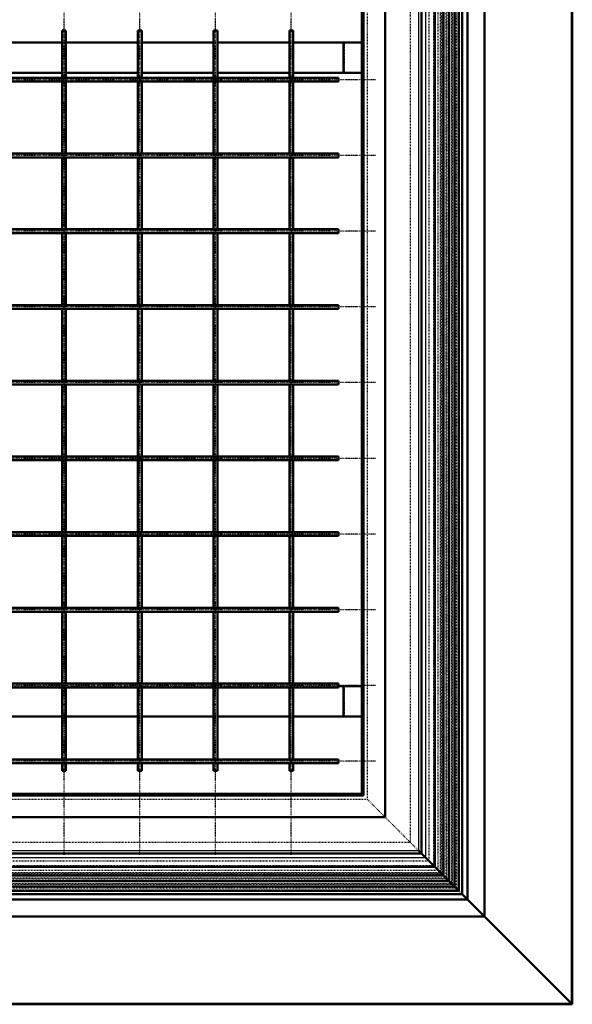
# Model space of a CAD drawing. Header units: millimetres. Extents: x -3 to 5752, y 0 to 4187.
# Tile 4 of 11: x 1888 to 2618, y 0 to 1300. Entities that reach past the tile are written whole.
import ezdxf

# ---------------------------------------------------------------- set-up
doc = ezdxf.new("R2010")
doc.units = ezdxf.units.MM
doc.linetypes.add('Center', pattern=[1.5, 0.45, -0.5, 0.05, -0.5])
doc.linetypes.add('Dashed', pattern=[2, 1, -1])
for name, color, linetype, lineweight in [('am_0', 7, 'Continuous', 50), ('am_12', 3, 'Continuous', 25), ('am_3', 6, 'Dashed', 25), ('am_6', 2, 'Continuous', 35), ('am_7', 7, 'Center', 25)]:
    doc.layers.add(name, color=color, linetype=linetype, lineweight=lineweight)

# ---------------------------------------------------------------- blocks, each defined once
blk = doc.blocks.new('7_L300125250459O_0_in_300125250O145OY1NNY310_1000')
at = {"layer": 'am_7'}
for p, q in [((1946.8, 197.3), (1946.8, 2644.8)), ((2046.8, 197.3), (2046.8, 2644.8)), ((2146.8, 197.3), (2146.8, 2644.8)), ((2246.8, 197.3), (2246.8, 2644.8)), ((2358.1, 1221), (1285.6, 1221)), ((2358.1, 1121), (1285.6, 1121)), ((2358.1, 1021), (1285.6, 1021)), ((2358.1, 921), (1285.6, 921)), ((2358.1, 821), (1285.6, 821)), ((2358.1, 721), (1285.6, 721)), ((2358.1, 621), (1285.6, 621)), ((2358.1, 521), (1285.6, 521)), ((2358.1, 421), (1285.6, 421)), ((2358.1, 321), (1285.6, 321))]:
    blk.add_line(p, q, dxfattribs=at)
at = {"layer": 'am_6'}
for tag, p, flags in [('CATALOG', (2363.1, 2642.3), 8), ('W', (2363.1, 2639.8), 8), ('NB', (2363.1, 2644.8), 8), ('NN', (2363.1, 2644.3), 8), ('NT', (2363.1, 2643.8), 8), ('NBSYN', (2363.1, 2643.3), 8), ('LINA', (2363.1, 2642.8), 8), ('IDNR', (2363.1, 2641.8), 8), ('PN', (2363.1, 2641.3), 8), ('LODLEVEL', (2363.1, 2640.8), 8), ('L', (2363.1, 2640.3), 8), ('DP', (2363.1, 2639.3), 8), ('OP', (2363.1, 2638.8), 8), ('COMPANY', (2363.1, 2638.3), 8), ('ExcludeFromBOM', (2363.1, 2637.8), 8), ('PSOL_0', (2363.1, 2637.3), 9), ('PSOL_1', (2363.1, 2636.8), 9), ('PSOL_2', (2363.1, 2636.3), 9), ('PSOL_3', (2363.1, 2635.8), 9)]:
    blk.add_attdef(tag, p, '', height=0.5, dxfattribs=dict(at, flags=flags))
blk = doc.blocks.new('8_L300125250459O_0_in_300125250O145OY1NNY310_1000')
at = {"layer": 'am_0'}
for p, q in [((1944.3, 1286), (1944.3, 1223.5)), ((1944.3, 1286), (1949.3, 1286)), ((1949.3, 1223.5), (1949.3, 1286)), ((2044.3, 1286), (2044.3, 1223.5)), ((2044.3, 1286), (2049.3, 1286)), ((2049.3, 1223.5), (2049.3, 1286)), ((2144.3, 1286), (2144.3, 1223.5)), ((2144.3, 1286), (2149.3, 1286)), ((2149.3, 1223.5), (2149.3, 1286)), ((2244.3, 1286), (2244.3, 1223.5)), ((2244.3, 1286), (2249.3, 1286)), ((2249.3, 1223.5), (2249.3, 1286)), ((2309.3, 1223.5), (1334.3, 1223.5)), ((2309.3, 1218.5), (2309.3, 1223.5)), ((1334.3, 1218.5), (2309.3, 1218.5)), ((1944.3, 1218.5), (1944.3, 1123.5)), ((1949.3, 1123.5), (1949.3, 1218.5)), ((2044.3, 1218.5), (2044.3, 1123.5)), ((2049.3, 1123.5), (2049.3, 1218.5)), ((2144.3, 1218.5), (2144.3, 1123.5)), ((2149.3, 1123.5), (2149.3, 1218.5)), ((2244.3, 1218.5), (2244.3, 1123.5)), ((2249.3, 1123.5), (2249.3, 1218.5)), ((2309.3, 1123.5), (1334.3, 1123.5)), ((1334.3, 1118.5), (2309.3, 1118.5)), ((1944.3, 1118.5), (1944.3, 1023.5)), ((1949.3, 1023.5), (1949.3, 1118.5)), ((2044.3, 1118.5), (2044.3, 1023.5)), ((2049.3, 1023.5), (2049.3, 1118.5)), ((2144.3, 1118.5), (2144.3, 1023.5)), ((2149.3, 1023.5), (2149.3, 1118.5)), ((2244.3, 1118.5), (2244.3, 1023.5)), ((2249.3, 1023.5), (2249.3, 1118.5)), ((2309.3, 1118.5), (2309.3, 1123.5)), ((2309.3, 1023.5), (1334.3, 1023.5)), ((1334.3, 1018.5), (2309.3, 1018.5)), ((1944.3, 1018.5), (1944.3, 923.5)), ((1949.3, 923.5), (1949.3, 1018.5)), ((2044.3, 1018.5), (2044.3, 923.5)), ((2049.3, 923.5), (2049.3, 1018.5)), ((2144.3, 1018.5), (2144.3, 923.5)), ((2149.3, 923.5), (2149.3, 1018.5)), ((2244.3, 1018.5), (2244.3, 923.5)), ((2249.3, 923.5), (2249.3, 1018.5)), ((2309.3, 1018.5), (2309.3, 1023.5)), ((2309.3, 923.5), (1334.3, 923.5)), ((2309.3, 918.5), (2309.3, 923.5)), ((1334.3, 918.5), (2309.3, 918.5)), ((1944.3, 918.5), (1944.3, 823.5)), ((1949.3, 823.5), (1949.3, 918.5)), ((2044.3, 918.5), (2044.3, 823.5)), ((2049.3, 823.5), (2049.3, 918.5)), ((2144.3, 918.5), (2144.3, 823.5)), ((2149.3, 823.5), (2149.3, 918.5)), ((2244.3, 918.5), (2244.3, 823.5)), ((2249.3, 823.5), (2249.3, 918.5)), ((2309.3, 823.5), (1334.3, 823.5)), ((2309.3, 818.5), (2309.3, 823.5)), ((1334.3, 818.5), (2309.3, 818.5)), ((1944.3, 818.5), (1944.3, 723.5)), ((1949.3, 723.5), (1949.3, 818.5)), ((2044.3, 818.5), (2044.3, 723.5)), ((2049.3, 723.5), (2049.3, 818.5)), ((2144.3, 818.5), (2144.3, 723.5)), ((2149.3, 723.5), (2149.3, 818.5)), ((2244.3, 818.5), (2244.3, 723.5)), ((2249.3, 723.5), (2249.3, 818.5)), ((2309.3, 723.5), (1334.3, 723.5)), ((1334.3, 718.5), (2309.3, 718.5)), ((1944.3, 718.5), (1944.3, 623.5)), ((1949.3, 623.5), (1949.3, 718.5)), ((2044.3, 718.5), (2044.3, 623.5)), ((2049.3, 623.5), (2049.3, 718.5)), ((2144.3, 718.5), (2144.3, 623.5)), ((2149.3, 623.5), (2149.3, 718.5)), ((2244.3, 718.5), (2244.3, 623.5)), ((2249.3, 623.5), (2249.3, 718.5)), ((2309.3, 718.5), (2309.3, 723.5)), ((2309.3, 623.5), (1334.3, 623.5)), ((1334.3, 618.5), (2309.3, 618.5)), ((1944.3, 618.5), (1944.3, 523.5)), ((1949.3, 523.5), (1949.3, 618.5)), ((2044.3, 618.5), (2044.3, 523.5)), ((2049.3, 523.5), (2049.3, 618.5)), ((2144.3, 618.5), (2144.3, 523.5)), ((2149.3, 523.5), (2149.3, 618.5)), ((2244.3, 618.5), (2244.3, 523.5)), ((2249.3, 523.5), (2249.3, 618.5)), ((2309.3, 618.5), (2309.3, 623.5)), ((2309.3, 523.5), (1334.3, 523.5)), ((2309.3, 518.5), (2309.3, 523.5)), ((1334.3, 518.5), (2309.3, 518.5)), ((1944.3, 518.5), (1944.3, 423.5)), ((1949.3, 423.5), (1949.3, 518.5)), ((2044.3, 518.5), (2044.3, 423.5)), ((2049.3, 423.5), (2049.3, 518.5)), ((2144.3, 518.5), (2144.3, 423.5)), ((2149.3, 423.5), (2149.3, 518.5)), ((2244.3, 518.5), (2244.3, 423.5)), ((2249.3, 423.5), (2249.3, 518.5)), ((2309.3, 423.5), (1334.3, 423.5)), ((1334.3, 418.5), (2309.3, 418.5)), ((1944.3, 418.5), (1944.3, 323.5)), ((1949.3, 323.5), (1949.3, 418.5)), ((2044.3, 418.5), (2044.3, 323.5)), ((2049.3, 323.5), (2049.3, 418.5)), ((2144.3, 418.5), (2144.3, 323.5)), ((2149.3, 323.5), (2149.3, 418.5)), ((2244.3, 418.5), (2244.3, 323.5)), ((2249.3, 323.5), (2249.3, 418.5)), ((2309.3, 418.5), (2309.3, 423.5)), ((2309.3, 323.5), (1334.3, 323.5)), ((1334.3, 318.5), (2309.3, 318.5)), ((1944.3, 318.5), (1944.3, 308.5)), ((1949.3, 308.5), (1949.3, 318.5)), ((2044.3, 318.5), (2044.3, 308.5)), ((2049.3, 308.5), (2049.3, 318.5)), ((2144.3, 318.5), (2144.3, 308.5)), ((2149.3, 308.5), (2149.3, 318.5)), ((2244.3, 318.5), (2244.3, 308.5)), ((2249.3, 308.5), (2249.3, 318.5)), ((2309.3, 318.5), (2309.3, 323.5)), ((1944.3, 308.5), (1949.3, 308.5)), ((2044.3, 308.5), (2049.3, 308.5)), ((2144.3, 308.5), (2149.3, 308.5)), ((2244.3, 308.5), (2249.3, 308.5))]:
    blk.add_line(p, q, dxfattribs=at)
at = {"layer": 'am_3'}
for p, q in [((1944.3, 1223.5), (1944.3, 1218.5)), ((1949.3, 1218.5), (1949.3, 1223.5)), ((2044.3, 1223.5), (2044.3, 1218.5)), ((2049.3, 1218.5), (2049.3, 1223.5)), ((2144.3, 1223.5), (2144.3, 1218.5)), ((2149.3, 1218.5), (2149.3, 1223.5)), ((2244.3, 1223.5), (2244.3, 1218.5)), ((2249.3, 1218.5), (2249.3, 1223.5)), ((1944.3, 1123.5), (1944.3, 1118.5)), ((1949.3, 1118.5), (1949.3, 1123.5)), ((2044.3, 1123.5), (2044.3, 1118.5)), ((2049.3, 1118.5), (2049.3, 1123.5)), ((2144.3, 1123.5), (2144.3, 1118.5)), ((2149.3, 1118.5), (2149.3, 1123.5)), ((2244.3, 1123.5), (2244.3, 1118.5)), ((2249.3, 1118.5), (2249.3, 1123.5)), ((1944.3, 1023.5), (1944.3, 1018.5)), ((1949.3, 1018.5), (1949.3, 1023.5)), ((2044.3, 1023.5), (2044.3, 1018.5)), ((2049.3, 1018.5), (2049.3, 1023.5)), ((2144.3, 1023.5), (2144.3, 1018.5)), ((2149.3, 1018.5), (2149.3, 1023.5)), ((2244.3, 1023.5), (2244.3, 1018.5)), ((2249.3, 1018.5), (2249.3, 1023.5)), ((1944.3, 923.5), (1944.3, 918.5)), ((1949.3, 918.5), (1949.3, 923.5)), ((2044.3, 923.5), (2044.3, 918.5)), ((2049.3, 918.5), (2049.3, 923.5)), ((2144.3, 923.5), (2144.3, 918.5)), ((2149.3, 918.5), (2149.3, 923.5)), ((2244.3, 923.5), (2244.3, 918.5)), ((2249.3, 918.5), (2249.3, 923.5)), ((1944.3, 823.5), (1944.3, 818.5)), ((1949.3, 818.5), (1949.3, 823.5)), ((2044.3, 823.5), (2044.3, 818.5)), ((2049.3, 818.5), (2049.3, 823.5)), ((2144.3, 823.5), (2144.3, 818.5)), ((2149.3, 818.5), (2149.3, 823.5)), ((2244.3, 823.5), (2244.3, 818.5)), ((2249.3, 818.5), (2249.3, 823.5)), ((1944.3, 723.5), (1944.3, 718.5)), ((1949.3, 718.5), (1949.3, 723.5)), ((2044.3, 723.5), (2044.3, 718.5)), ((2049.3, 718.5), (2049.3, 723.5)), ((2144.3, 723.5), (2144.3, 718.5)), ((2149.3, 718.5), (2149.3, 723.5)), ((2244.3, 723.5), (2244.3, 718.5)), ((2249.3, 718.5), (2249.3, 723.5)), ((1944.3, 623.5), (1944.3, 618.5)), ((1949.3, 618.5), (1949.3, 623.5)), ((2044.3, 623.5), (2044.3, 618.5)), ((2049.3, 618.5), (2049.3, 623.5)), ((2144.3, 623.5), (2144.3, 618.5)), ((2149.3, 618.5), (2149.3, 623.5)), ((2244.3, 623.5), (2244.3, 618.5)), ((2249.3, 618.5), (2249.3, 623.5)), ((1944.3, 523.5), (1944.3, 518.5)), ((1949.3, 518.5), (1949.3, 523.5)), ((2044.3, 523.5), (2044.3, 518.5)), ((2049.3, 518.5), (2049.3, 523.5)), ((2144.3, 523.5), (2144.3, 518.5)), ((2149.3, 518.5), (2149.3, 523.5)), ((2244.3, 523.5), (2244.3, 518.5)), ((2249.3, 518.5), (2249.3, 523.5)), ((1944.3, 423.5), (1944.3, 418.5)), ((1949.3, 418.5), (1949.3, 423.5)), ((2044.3, 423.5), (2044.3, 418.5)), ((2049.3, 418.5), (2049.3, 423.5)), ((2144.3, 423.5), (2144.3, 418.5)), ((2149.3, 418.5), (2149.3, 423.5)), ((2244.3, 423.5), (2244.3, 418.5)), ((2249.3, 418.5), (2249.3, 423.5)), ((1944.3, 323.5), (1944.3, 318.5)), ((1949.3, 318.5), (1949.3, 323.5)), ((2044.3, 323.5), (2044.3, 318.5)), ((2049.3, 318.5), (2049.3, 323.5)), ((2144.3, 323.5), (2144.3, 318.5)), ((2149.3, 318.5), (2149.3, 323.5)), ((2244.3, 323.5), (2244.3, 318.5)), ((2249.3, 318.5), (2249.3, 323.5))]:
    blk.add_line(p, q, dxfattribs=at)
for points in [[(1946.5, 1221), (1946.5, 1221.1), (1946.6, 1221.2), (1946.7, 1221.3), (1946.8, 1221.3), (1946.9, 1221.3), (1947, 1221.3), (1947.1, 1221.2), (1947.1, 1221.1), (1947.2, 1221), (1947.1, 1220.9), (1947.1, 1220.8), (1947, 1220.8), (1946.9, 1220.7), (1946.8, 1220.7), (1946.7, 1220.7), (1946.6, 1220.8), (1946.6, 1220.8), (1946.5, 1220.9), (1946.5, 1221)], [(2046.5, 1221), (2046.5, 1221.1), (2046.6, 1221.2), (2046.7, 1221.3), (2046.8, 1221.3), (2046.9, 1221.3), (2047, 1221.3), (2047.1, 1221.2), (2047.1, 1221.1), (2047.2, 1221), (2047.1, 1220.9), (2047.1, 1220.8), (2047, 1220.8), (2046.9, 1220.7), (2046.8, 1220.7), (2046.7, 1220.7), (2046.6, 1220.8), (2046.6, 1220.8), (2046.5, 1220.9), (2046.5, 1221)], [(2146.5, 1221), (2146.5, 1221.1), (2146.6, 1221.2), (2146.7, 1221.3), (2146.8, 1221.3), (2146.9, 1221.3), (2147, 1221.3), (2147.1, 1221.2), (2147.1, 1221.1), (2147.2, 1221), (2147.1, 1220.9), (2147.1, 1220.8), (2147, 1220.8), (2146.9, 1220.7), (2146.8, 1220.7), (2146.7, 1220.7), (2146.6, 1220.8), (2146.6, 1220.8), (2146.5, 1220.9), (2146.5, 1221)], [(2246.5, 1221), (2246.5, 1221.1), (2246.6, 1221.2), (2246.7, 1221.3), (2246.8, 1221.3), (2246.9, 1221.3), (2247, 1221.3), (2247.1, 1221.2), (2247.1, 1221.1), (2247.2, 1221), (2247.1, 1220.9), (2247.1, 1220.8), (2247, 1220.8), (2246.9, 1220.7), (2246.8, 1220.7), (2246.7, 1220.7), (2246.6, 1220.8), (2246.6, 1220.8), (2246.5, 1220.9), (2246.5, 1221)], [(1946.5, 1121), (1946.5, 1121.1), (1946.6, 1121.2), (1946.7, 1121.3), (1946.8, 1121.3), (1946.9, 1121.3), (1947, 1121.3), (1947.1, 1121.2), (1947.1, 1121.1), (1947.2, 1121), (1947.1, 1120.9), (1947.1, 1120.8), (1947, 1120.8), (1946.9, 1120.7), (1946.8, 1120.7), (1946.7, 1120.7), (1946.6, 1120.8), (1946.6, 1120.8), (1946.5, 1120.9), (1946.5, 1121)], [(2046.5, 1121), (2046.5, 1121.1), (2046.6, 1121.2), (2046.7, 1121.3), (2046.8, 1121.3), (2046.9, 1121.3), (2047, 1121.3), (2047.1, 1121.2), (2047.1, 1121.1), (2047.2, 1121), (2047.1, 1120.9), (2047.1, 1120.8), (2047, 1120.8), (2046.9, 1120.7), (2046.8, 1120.7), (2046.7, 1120.7), (2046.6, 1120.8), (2046.6, 1120.8), (2046.5, 1120.9), (2046.5, 1121)], [(2146.5, 1121), (2146.5, 1121.1), (2146.6, 1121.2), (2146.7, 1121.3), (2146.8, 1121.3), (2146.9, 1121.3), (2147, 1121.3), (2147.1, 1121.2), (2147.1, 1121.1), (2147.2, 1121), (2147.1, 1120.9), (2147.1, 1120.8), (2147, 1120.8), (2146.9, 1120.7), (2146.8, 1120.7), (2146.7, 1120.7), (2146.6, 1120.8), (2146.6, 1120.8), (2146.5, 1120.9), (2146.5, 1121)], [(2246.5, 1121), (2246.5, 1121.1), (2246.6, 1121.2), (2246.7, 1121.3), (2246.8, 1121.3), (2246.9, 1121.3), (2247, 1121.3), (2247.1, 1121.2), (2247.1, 1121.1), (2247.2, 1121), (2247.1, 1120.9), (2247.1, 1120.8), (2247, 1120.8), (2246.9, 1120.7), (2246.8, 1120.7), (2246.7, 1120.7), (2246.6, 1120.8), (2246.6, 1120.8), (2246.5, 1120.9), (2246.5, 1121)], [(1946.5, 1021), (1946.5, 1021.1), (1946.6, 1021.2), (1946.7, 1021.3), (1946.8, 1021.3), (1946.9, 1021.3), (1947, 1021.3), (1947.1, 1021.2), (1947.1, 1021.1), (1947.2, 1021), (1947.1, 1020.9), (1947.1, 1020.8), (1947, 1020.8), (1946.9, 1020.7), (1946.8, 1020.7), (1946.7, 1020.7), (1946.6, 1020.8), (1946.6, 1020.8), (1946.5, 1020.9), (1946.5, 1021)], [(2046.5, 1021), (2046.5, 1021.1), (2046.6, 1021.2), (2046.7, 1021.3), (2046.8, 1021.3), (2046.9, 1021.3), (2047, 1021.3), (2047.1, 1021.2), (2047.1, 1021.1), (2047.2, 1021), (2047.1, 1020.9), (2047.1, 1020.8), (2047, 1020.8), (2046.9, 1020.7), (2046.8, 1020.7), (2046.7, 1020.7), (2046.6, 1020.8), (2046.6, 1020.8), (2046.5, 1020.9), (2046.5, 1021)], [(2146.5, 1021), (2146.5, 1021.1), (2146.6, 1021.2), (2146.7, 1021.3), (2146.8, 1021.3), (2146.9, 1021.3), (2147, 1021.3), (2147.1, 1021.2), (2147.1, 1021.1), (2147.2, 1021), (2147.1, 1020.9), (2147.1, 1020.8), (2147, 1020.8), (2146.9, 1020.7), (2146.8, 1020.7), (2146.7, 1020.7), (2146.6, 1020.8), (2146.6, 1020.8), (2146.5, 1020.9), (2146.5, 1021)], [(2246.5, 1021), (2246.5, 1021.1), (2246.6, 1021.2), (2246.7, 1021.3), (2246.8, 1021.3), (2246.9, 1021.3), (2247, 1021.3), (2247.1, 1021.2), (2247.1, 1021.1), (2247.2, 1021), (2247.1, 1020.9), (2247.1, 1020.8), (2247, 1020.8), (2246.9, 1020.7), (2246.8, 1020.7), (2246.7, 1020.7), (2246.6, 1020.8), (2246.6, 1020.8), (2246.5, 1020.9), (2246.5, 1021)], [(1946.5, 921), (1946.5, 921.1), (1946.6, 921.2), (1946.7, 921.3), (1946.8, 921.3), (1946.9, 921.3), (1947, 921.3), (1947.1, 921.2), (1947.1, 921.1), (1947.2, 921), (1947.1, 920.9), (1947.1, 920.8), (1947, 920.8), (1946.9, 920.7), (1946.8, 920.7), (1946.7, 920.7), (1946.6, 920.8), (1946.6, 920.8), (1946.5, 920.9), (1946.5, 921)], [(2046.5, 921), (2046.5, 921.1), (2046.6, 921.2), (2046.7, 921.3), (2046.8, 921.3), (2046.9, 921.3), (2047, 921.3), (2047.1, 921.2), (2047.1, 921.1), (2047.2, 921), (2047.1, 920.9), (2047.1, 920.8), (2047, 920.8), (2046.9, 920.7), (2046.8, 920.7), (2046.7, 920.7), (2046.6, 920.8), (2046.6, 920.8), (2046.5, 920.9), (2046.5, 921)], [(2146.5, 921), (2146.5, 921.1), (2146.6, 921.2), (2146.7, 921.3), (2146.8, 921.3), (2146.9, 921.3), (2147, 921.3), (2147.1, 921.2), (2147.1, 921.1), (2147.2, 921), (2147.1, 920.9), (2147.1, 920.8), (2147, 920.8), (2146.9, 920.7), (2146.8, 920.7), (2146.7, 920.7), (2146.6, 920.8), (2146.6, 920.8), (2146.5, 920.9), (2146.5, 921)], [(2246.5, 921), (2246.5, 921.1), (2246.6, 921.2), (2246.7, 921.3), (2246.8, 921.3), (2246.9, 921.3), (2247, 921.3), (2247.1, 921.2), (2247.1, 921.1), (2247.2, 921), (2247.1, 920.9), (2247.1, 920.8), (2247, 920.8), (2246.9, 920.7), (2246.8, 920.7), (2246.7, 920.7), (2246.6, 920.8), (2246.6, 920.8), (2246.5, 920.9), (2246.5, 921)], [(1946.5, 821), (1946.5, 821.1), (1946.6, 821.2), (1946.7, 821.3), (1946.8, 821.3), (1946.9, 821.3), (1947, 821.3), (1947.1, 821.2), (1947.1, 821.1), (1947.2, 821), (1947.1, 820.9), (1947.1, 820.8), (1947, 820.8), (1946.9, 820.7), (1946.8, 820.7), (1946.7, 820.7), (1946.6, 820.8), (1946.6, 820.8), (1946.5, 820.9), (1946.5, 821)], [(2046.5, 821), (2046.5, 821.1), (2046.6, 821.2), (2046.7, 821.3), (2046.8, 821.3), (2046.9, 821.3), (2047, 821.3), (2047.1, 821.2), (2047.1, 821.1), (2047.2, 821), (2047.1, 820.9), (2047.1, 820.8), (2047, 820.8), (2046.9, 820.7), (2046.8, 820.7), (2046.7, 820.7), (2046.6, 820.8), (2046.6, 820.8), (2046.5, 820.9), (2046.5, 821)], [(2146.5, 821), (2146.5, 821.1), (2146.6, 821.2), (2146.7, 821.3), (2146.8, 821.3), (2146.9, 821.3), (2147, 821.3), (2147.1, 821.2), (2147.1, 821.1), (2147.2, 821), (2147.1, 820.9), (2147.1, 820.8), (2147, 820.8), (2146.9, 820.7), (2146.8, 820.7), (2146.7, 820.7), (2146.6, 820.8), (2146.6, 820.8), (2146.5, 820.9), (2146.5, 821)], [(2246.5, 821), (2246.5, 821.1), (2246.6, 821.2), (2246.7, 821.3), (2246.8, 821.3), (2246.9, 821.3), (2247, 821.3), (2247.1, 821.2), (2247.1, 821.1), (2247.2, 821), (2247.1, 820.9), (2247.1, 820.8), (2247, 820.8), (2246.9, 820.7), (2246.8, 820.7), (2246.7, 820.7), (2246.6, 820.8), (2246.6, 820.8), (2246.5, 820.9), (2246.5, 821)], [(1946.5, 721), (1946.5, 721.1), (1946.6, 721.2), (1946.7, 721.3), (1946.8, 721.3), (1946.9, 721.3), (1947, 721.3), (1947.1, 721.2), (1947.1, 721.1), (1947.2, 721), (1947.1, 720.9), (1947.1, 720.8), (1947, 720.8), (1946.9, 720.7), (1946.8, 720.7), (1946.7, 720.7), (1946.6, 720.8), (1946.6, 720.8), (1946.5, 720.9), (1946.5, 721)], [(2046.5, 721), (2046.5, 721.1), (2046.6, 721.2), (2046.7, 721.3), (2046.8, 721.3), (2046.9, 721.3), (2047, 721.3), (2047.1, 721.2), (2047.1, 721.1), (2047.2, 721), (2047.1, 720.9), (2047.1, 720.8), (2047, 720.8), (2046.9, 720.7), (2046.8, 720.7), (2046.7, 720.7), (2046.6, 720.8), (2046.6, 720.8), (2046.5, 720.9), (2046.5, 721)], [(2146.5, 721), (2146.5, 721.1), (2146.6, 721.2), (2146.7, 721.3), (2146.8, 721.3), (2146.9, 721.3), (2147, 721.3), (2147.1, 721.2), (2147.1, 721.1), (2147.2, 721), (2147.1, 720.9), (2147.1, 720.8), (2147, 720.8), (2146.9, 720.7), (2146.8, 720.7), (2146.7, 720.7), (2146.6, 720.8), (2146.6, 720.8), (2146.5, 720.9), (2146.5, 721)], [(2246.5, 721), (2246.5, 721.1), (2246.6, 721.2), (2246.7, 721.3), (2246.8, 721.3), (2246.9, 721.3), (2247, 721.3), (2247.1, 721.2), (2247.1, 721.1), (2247.2, 721), (2247.1, 720.9), (2247.1, 720.8), (2247, 720.8), (2246.9, 720.7), (2246.8, 720.7), (2246.7, 720.7), (2246.6, 720.8), (2246.6, 720.8), (2246.5, 720.9), (2246.5, 721)], [(1946.5, 621), (1946.5, 621.1), (1946.6, 621.2), (1946.7, 621.3), (1946.8, 621.3), (1946.9, 621.3), (1947, 621.3), (1947.1, 621.2), (1947.1, 621.1), (1947.2, 621), (1947.1, 620.9), (1947.1, 620.8), (1947, 620.8), (1946.9, 620.7), (1946.8, 620.7), (1946.7, 620.7), (1946.6, 620.8), (1946.6, 620.8), (1946.5, 620.9), (1946.5, 621)], [(2046.5, 621), (2046.5, 621.1), (2046.6, 621.2), (2046.7, 621.3), (2046.8, 621.3), (2046.9, 621.3), (2047, 621.3), (2047.1, 621.2), (2047.1, 621.1), (2047.2, 621), (2047.1, 620.9), (2047.1, 620.8), (2047, 620.8), (2046.9, 620.7), (2046.8, 620.7), (2046.7, 620.7), (2046.6, 620.8), (2046.6, 620.8), (2046.5, 620.9), (2046.5, 621)], [(2146.5, 621), (2146.5, 621.1), (2146.6, 621.2), (2146.7, 621.3), (2146.8, 621.3), (2146.9, 621.3), (2147, 621.3), (2147.1, 621.2), (2147.1, 621.1), (2147.2, 621), (2147.1, 620.9), (2147.1, 620.8), (2147, 620.8), (2146.9, 620.7), (2146.8, 620.7), (2146.7, 620.7), (2146.6, 620.8), (2146.6, 620.8), (2146.5, 620.9), (2146.5, 621)], [(2246.5, 621), (2246.5, 621.1), (2246.6, 621.2), (2246.7, 621.3), (2246.8, 621.3), (2246.9, 621.3), (2247, 621.3), (2247.1, 621.2), (2247.1, 621.1), (2247.2, 621), (2247.1, 620.9), (2247.1, 620.8), (2247, 620.8), (2246.9, 620.7), (2246.8, 620.7), (2246.7, 620.7), (2246.6, 620.8), (2246.6, 620.8), (2246.5, 620.9), (2246.5, 621)], [(1946.5, 521), (1946.5, 521.1), (1946.6, 521.2), (1946.7, 521.3), (1946.8, 521.3), (1946.9, 521.3), (1947, 521.3), (1947.1, 521.2), (1947.1, 521.1), (1947.2, 521), (1947.1, 520.9), (1947.1, 520.8), (1947, 520.8), (1946.9, 520.7), (1946.8, 520.7), (1946.7, 520.7), (1946.6, 520.8), (1946.6, 520.8), (1946.5, 520.9), (1946.5, 521)], [(2046.5, 521), (2046.5, 521.1), (2046.6, 521.2), (2046.7, 521.3), (2046.8, 521.3), (2046.9, 521.3), (2047, 521.3), (2047.1, 521.2), (2047.1, 521.1), (2047.2, 521), (2047.1, 520.9), (2047.1, 520.8), (2047, 520.8), (2046.9, 520.7), (2046.8, 520.7), (2046.7, 520.7), (2046.6, 520.8), (2046.6, 520.8), (2046.5, 520.9), (2046.5, 521)], [(2146.5, 521), (2146.5, 521.1), (2146.6, 521.2), (2146.7, 521.3), (2146.8, 521.3), (2146.9, 521.3), (2147, 521.3), (2147.1, 521.2), (2147.1, 521.1), (2147.2, 521), (2147.1, 520.9), (2147.1, 520.8), (2147, 520.8), (2146.9, 520.7), (2146.8, 520.7), (2146.7, 520.7), (2146.6, 520.8), (2146.6, 520.8), (2146.5, 520.9), (2146.5, 521)], [(2246.5, 521), (2246.5, 521.1), (2246.6, 521.2), (2246.7, 521.3), (2246.8, 521.3), (2246.9, 521.3), (2247, 521.3), (2247.1, 521.2), (2247.1, 521.1), (2247.2, 521), (2247.1, 520.9), (2247.1, 520.8), (2247, 520.8), (2246.9, 520.7), (2246.8, 520.7), (2246.7, 520.7), (2246.6, 520.8), (2246.6, 520.8), (2246.5, 520.9), (2246.5, 521)], [(1946.5, 421), (1946.5, 421.1), (1946.6, 421.2), (1946.7, 421.3), (1946.8, 421.3), (1946.9, 421.3), (1947, 421.3), (1947.1, 421.2), (1947.1, 421.1), (1947.2, 421), (1947.1, 420.9), (1947.1, 420.8), (1947, 420.8), (1946.9, 420.7), (1946.8, 420.7), (1946.7, 420.7), (1946.6, 420.8), (1946.6, 420.8), (1946.5, 420.9), (1946.5, 421)], [(2046.5, 421), (2046.5, 421.1), (2046.6, 421.2), (2046.7, 421.3), (2046.8, 421.3), (2046.9, 421.3), (2047, 421.3), (2047.1, 421.2), (2047.1, 421.1), (2047.2, 421), (2047.1, 420.9), (2047.1, 420.8), (2047, 420.8), (2046.9, 420.7), (2046.8, 420.7), (2046.7, 420.7), (2046.6, 420.8), (2046.6, 420.8), (2046.5, 420.9), (2046.5, 421)], [(2146.5, 421), (2146.5, 421.1), (2146.6, 421.2), (2146.7, 421.3), (2146.8, 421.3), (2146.9, 421.3), (2147, 421.3), (2147.1, 421.2), (2147.1, 421.1), (2147.2, 421), (2147.1, 420.9), (2147.1, 420.8), (2147, 420.8), (2146.9, 420.7), (2146.8, 420.7), (2146.7, 420.7), (2146.6, 420.8), (2146.6, 420.8), (2146.5, 420.9), (2146.5, 421)], [(2246.5, 421), (2246.5, 421.1), (2246.6, 421.2), (2246.7, 421.3), (2246.8, 421.3), (2246.9, 421.3), (2247, 421.3), (2247.1, 421.2), (2247.1, 421.1), (2247.2, 421), (2247.1, 420.9), (2247.1, 420.8), (2247, 420.8), (2246.9, 420.7), (2246.8, 420.7), (2246.7, 420.7), (2246.6, 420.8), (2246.6, 420.8), (2246.5, 420.9), (2246.5, 421)], [(1946.5, 321), (1946.5, 321.1), (1946.6, 321.2), (1946.7, 321.3), (1946.8, 321.3), (1946.9, 321.3), (1947, 321.3), (1947.1, 321.2), (1947.1, 321.1), (1947.2, 321), (1947.1, 320.9), (1947.1, 320.8), (1947, 320.8), (1946.9, 320.7), (1946.8, 320.7), (1946.7, 320.7), (1946.6, 320.8), (1946.6, 320.8), (1946.5, 320.9), (1946.5, 321)], [(2046.5, 321), (2046.5, 321.1), (2046.6, 321.2), (2046.7, 321.3), (2046.8, 321.3), (2046.9, 321.3), (2047, 321.3), (2047.1, 321.2), (2047.1, 321.1), (2047.2, 321), (2047.1, 320.9), (2047.1, 320.8), (2047, 320.8), (2046.9, 320.7), (2046.8, 320.7), (2046.7, 320.7), (2046.6, 320.8), (2046.6, 320.8), (2046.5, 320.9), (2046.5, 321)], [(2146.5, 321), (2146.5, 321.1), (2146.6, 321.2), (2146.7, 321.3), (2146.8, 321.3), (2146.9, 321.3), (2147, 321.3), (2147.1, 321.2), (2147.1, 321.1), (2147.2, 321), (2147.1, 320.9), (2147.1, 320.8), (2147, 320.8), (2146.9, 320.7), (2146.8, 320.7), (2146.7, 320.7), (2146.6, 320.8), (2146.6, 320.8), (2146.5, 320.9), (2146.5, 321)], [(2246.5, 321), (2246.5, 321.1), (2246.6, 321.2), (2246.7, 321.3), (2246.8, 321.3), (2246.9, 321.3), (2247, 321.3), (2247.1, 321.2), (2247.1, 321.1), (2247.2, 321), (2247.1, 320.9), (2247.1, 320.8), (2247, 320.8), (2246.9, 320.7), (2246.8, 320.7), (2246.7, 320.7), (2246.6, 320.8), (2246.6, 320.8), (2246.5, 320.9), (2246.5, 321)]]:
    blk.add_lwpolyline(points, dxfattribs=at)
at = {"layer": 'am_6'}
for tag, p, flags in [('NB', (2314.3, 1286), 8), ('NN', (2314.3, 1285.5), 8), ('NT', (2314.3, 1285), 8), ('NBSYN', (2314.3, 1284.5), 8), ('LINA', (2314.3, 1284), 8), ('CATALOG', (2314.3, 1283.5), 8), ('IDNR', (2314.3, 1283), 8), ('PN', (2314.3, 1282.5), 8), ('LODLEVEL', (2314.3, 1282), 8), ('L', (2314.3, 1281.5), 8), ('W', (2314.3, 1281), 8), ('DP', (2314.3, 1280.5), 8), ('OP', (2314.3, 1280), 8), ('COMPANY', (2314.3, 1279.5), 8), ('ExcludeFromBOM', (2314.3, 1279), 8), ('PSOL_0', (2314.3, 1278.5), 9), ('PSOL_1', (2314.3, 1278), 9), ('PSOL_2', (2314.3, 1277.5), 9)]:
    blk.add_attdef(tag, p, '', height=0.5, dxfattribs=dict(at, flags=flags))
blk = doc.blocks.new('10_L30012525082O_0_in_300125250O145OY1NNY310_1000')
at = {"layer": 'am_0'}
for p, q in [((1303.8, 1270), (1344.3, 1270)), ((1327.7, 1270), (1327.7, 1230)), ((1349.3, 1270), (1444.3, 1270)), ((1449.3, 1270), (1544.3, 1270)), ((1549.3, 1270), (1644.3, 1270)), ((1649.3, 1270), (1744.3, 1270)), ((1749.3, 1270), (1844.3, 1270)), ((1849.3, 1270), (1944.3, 1270)), ((1949.3, 1270), (2044.3, 1270)), ((2049.3, 1270), (2144.3, 1270)), ((2149.3, 1270), (2244.3, 1270)), ((2249.3, 1270), (2339.8, 1270)), ((2315.9, 1270), (2315.9, 1230)), ((1303.8, 1230), (1344.3, 1230)), ((1349.3, 1230), (1444.3, 1230)), ((1449.3, 1230), (1544.3, 1230)), ((1549.3, 1230), (1644.3, 1230)), ((1649.3, 1230), (1744.3, 1230)), ((1749.3, 1230), (1844.3, 1230)), ((1849.3, 1230), (1944.3, 1230)), ((1949.3, 1230), (2044.3, 1230)), ((2049.3, 1230), (2144.3, 1230)), ((2149.3, 1230), (2244.3, 1230)), ((2249.3, 1230), (2339.8, 1230))]:
    blk.add_line(p, q, dxfattribs=at)
at = {"layer": 'am_3'}
for p, q in [((1301.9, 1270), (1303.8, 1270)), ((1301.9, 1270), (1301.9, 1230)), ((1303.8, 1270), (1303.8, 1230)), ((1327, 1270), (1327, 1230)), ((1344.3, 1270), (1349.3, 1270)), ((1444.3, 1270), (1449.3, 1270)), ((1544.3, 1270), (1549.3, 1270)), ((1644.3, 1270), (1649.3, 1270)), ((1744.3, 1270), (1749.3, 1270)), ((1844.3, 1270), (1849.3, 1270)), ((1944.3, 1270), (1949.3, 1270)), ((2044.3, 1270), (2049.3, 1270)), ((2144.3, 1270), (2149.3, 1270)), ((2244.3, 1270), (2249.3, 1270)), ((2316.7, 1270), (2316.7, 1230)), ((2339.8, 1270), (2341.7, 1270)), ((2339.9, 1270), (2339.9, 1230)), ((2341.7, 1270), (2341.7, 1230)), ((1301.9, 1230), (1303.8, 1230)), ((1344.3, 1230), (1349.3, 1230)), ((1444.3, 1230), (1449.3, 1230)), ((1544.3, 1230), (1549.3, 1230)), ((1644.3, 1230), (1649.3, 1230)), ((1744.3, 1230), (1749.3, 1230)), ((1844.3, 1230), (1849.3, 1230)), ((1944.3, 1230), (1949.3, 1230)), ((2044.3, 1230), (2049.3, 1230)), ((2144.3, 1230), (2149.3, 1230)), ((2244.3, 1230), (2249.3, 1230)), ((2339.8, 1230), (2341.7, 1230))]:
    blk.add_line(p, q, dxfattribs=at)
at = {"layer": 'am_6'}
for tag, p, flags in [('NB', (2346.7, 1270), 8), ('NN', (2346.7, 1269.5), 8), ('NT', (2346.7, 1269), 8), ('NBSYN', (2346.7, 1268.5), 8), ('LINA', (2346.7, 1268), 8), ('CATALOG', (2346.7, 1267.5), 8), ('IDNR', (2346.7, 1267), 8), ('PN', (2346.7, 1266.5), 8), ('LODLEVEL', (2346.7, 1266), 8), ('L', (2346.7, 1265.5), 8), ('W', (2346.7, 1265), 8), ('COMPANY', (2346.7, 1264.5), 8), ('ExcludeFromBOM', (2346.7, 1264), 8), ('PSOL_0', (2346.7, 1263.5), 9), ('PSOL_1', (2346.7, 1263), 9), ('PSOL_2', (2346.7, 1262.5), 9)]:
    blk.add_attdef(tag, p, '', height=0.5, dxfattribs=dict(at, flags=flags))
blk = doc.blocks.new('12_L30012525084O_0_in_300125250O145OY1NNY310_1000')
at = {"layer": 'am_0'}
for p, q in [((1303.8, 420), (1334.3, 420)), ((1327.7, 420), (1327.7, 380)), ((2309.3, 420), (2339.8, 420)), ((2315.9, 420), (2315.9, 380)), ((1303.8, 380), (1344.3, 380)), ((1349.3, 380), (1444.3, 380)), ((1449.3, 380), (1544.3, 380)), ((1549.3, 380), (1644.3, 380)), ((1649.3, 380), (1744.3, 380)), ((1749.3, 380), (1844.3, 380)), ((1849.3, 380), (1944.3, 380)), ((1949.3, 380), (2044.3, 380)), ((2049.3, 380), (2144.3, 380)), ((2149.3, 380), (2244.3, 380)), ((2249.3, 380), (2339.8, 380))]:
    blk.add_line(p, q, dxfattribs=at)
at = {"layer": 'am_3'}
for p, q in [((1301.9, 420), (1303.8, 420)), ((1301.9, 420), (1301.9, 380)), ((1303.8, 420), (1303.8, 380)), ((1327, 420), (1327, 380)), ((1334.3, 420), (2309.3, 420)), ((2316.7, 420), (2316.7, 380)), ((2339.8, 420), (2341.7, 420)), ((2339.9, 420), (2339.9, 380)), ((2341.7, 420), (2341.7, 380)), ((1301.9, 380), (1303.8, 380)), ((1344.3, 380), (1349.3, 380)), ((1444.3, 380), (1449.3, 380)), ((1544.3, 380), (1549.3, 380)), ((1644.3, 380), (1649.3, 380)), ((1744.3, 380), (1749.3, 380)), ((1844.3, 380), (1849.3, 380)), ((1944.3, 380), (1949.3, 380)), ((2044.3, 380), (2049.3, 380)), ((2144.3, 380), (2149.3, 380)), ((2244.3, 380), (2249.3, 380)), ((2339.8, 380), (2341.7, 380))]:
    blk.add_line(p, q, dxfattribs=at)
at = {"layer": 'am_6'}
for tag, p, flags in [('NB', (2346.7, 420), 8), ('NN', (2346.7, 419.5), 8), ('NT', (2346.7, 419), 8), ('NBSYN', (2346.7, 418.5), 8), ('LINA', (2346.7, 418), 8), ('CATALOG', (2346.7, 417.5), 8), ('IDNR', (2346.7, 417), 8), ('PN', (2346.7, 416.5), 8), ('LODLEVEL', (2346.7, 416), 8), ('L', (2346.7, 415.5), 8), ('W', (2346.7, 415), 8), ('COMPANY', (2346.7, 414.5), 8), ('ExcludeFromBOM', (2346.7, 414), 8), ('PSOL_0', (2346.7, 413.5), 9), ('PSOL_1', (2346.7, 413), 9), ('PSOL_2', (2346.7, 412.5), 9)]:
    blk.add_attdef(tag, p, '', height=0.5, dxfattribs=dict(at, flags=flags))
blk = doc.blocks.new('13_L3001252503Y45O2O_0_in_300125250O145OY1NNY310_1000')
at = {"layer": 'am_0'}
for p, q in [((2468, 2692.2), (2468, 149.8)), ((2472.6, 2696.7), (2472.6, 145.3)), ((2455.1, 2679.2), (2455.1, 162.8)), ((2462.4, 2686.6), (2462.4, 155.4)), ((2479.6, 2688.6), (2479.6, 153.4)), ((2447.7, 2671.9), (2447.7, 170.2)), ((2436.2, 2660.3), (2436.2, 181.7)), ((2418.8, 2643), (2418.8, 199)), ((2370.8, 2595), (2370.8, 247)), ((2339.8, 2564), (2339.8, 278)), ((2342, 2566.2), (2342, 275.8)), ((1301.6, 275.8), (2342, 275.8)), ((1303.8, 278), (2339.8, 278)), ((1272.8, 247), (2370.8, 247)), ((1224.8, 199), (2418.8, 199)), ((2468, 149.8), (2414.6, 203.2)), ((1196, 170.2), (2447.7, 170.2)), ((1210.6, 181.7), (2436.2, 181.7)), ((1188.6, 162.8), (2455.1, 162.8)), ((1171.1, 145.3), (2472.6, 145.3)), ((1175.6, 149.8), (2468, 149.8)), ((1181.2, 155.4), (2462.4, 155.4)), ((2472.6, 145.3), (2479.6, 138.2)), ((2479.6, 138.2), (2479.6, 153.4)), ((1164.1, 138.2), (2479.6, 138.2))]:
    blk.add_line(p, q, dxfattribs=at)
at = {"layer": 'am_12'}
for p, q in [((2423.8, 2648), (2423.8, 194)), ((2414.6, 2638.8), (2414.6, 203.2)), ((1229, 203.2), (2414.6, 203.2)), ((1219.8, 194), (2423.8, 194))]:
    blk.add_line(p, q, dxfattribs=at)
at = {"layer": 'am_3'}
for p, q in [((2455.3, 2679.4), (2455.3, 162.6)), ((2458.3, 2682.5), (2458.3, 159.5)), ((2459.4, 2683.5), (2459.4, 158.5)), ((2464.4, 2688.6), (2464.4, 153.4)), ((2466.8, 2691), (2466.8, 151)), ((2443.6, 2667.8), (2443.6, 174.2)), ((2444.6, 2668.8), (2444.6, 173.2)), ((2447.9, 2672.1), (2447.9, 169.9)), ((2451, 2675.1), (2451, 166.9)), ((2452, 2676.2), (2452, 165.8)), ((2434.6, 2658.8), (2434.6, 183.2)), ((2440.5, 2664.7), (2440.5, 177.3)), ((2428.3, 2652.5), (2428.3, 189.5)), ((1209, 183.2), (2434.6, 183.2)), ((1215.4, 189.5), (2428.3, 189.5)), ((1195.8, 169.9), (2447.9, 169.9)), ((1199.1, 173.2), (2444.6, 173.2)), ((1200.1, 174.2), (2443.6, 174.2)), ((1203.2, 177.3), (2440.5, 177.3)), ((1184.3, 158.5), (2459.4, 158.5)), ((1185.3, 159.5), (2458.3, 159.5)), ((1188.4, 162.6), (2455.3, 162.6)), ((1191.7, 165.8), (2452, 165.8)), ((1192.7, 166.9), (2451, 166.9)), ((1176.9, 151), (2466.8, 151)), ((2464.4, 153.4), (1179.3, 153.4)), ((2472.6, 145.3), (2468, 149.8))]:
    blk.add_line(p, q, dxfattribs=at)
at = {"layer": 'am_6'}
for tag, p, flags in [('W', (2484.6, 2698.8), 8), ('SF', (2484.6, 2697.8), 8), ('NB', (2484.6, 2703.8), 8), ('NN', (2484.6, 2703.3), 8), ('NT', (2484.6, 2702.8), 8), ('NBSYN', (2484.6, 2702.3), 8), ('LINA', (2484.6, 2701.8), 8), ('CATALOG', (2484.6, 2701.3), 8), ('IDNR', (2484.6, 2700.8), 8), ('PN', (2484.6, 2700.3), 8), ('LODLEVEL', (2484.6, 2699.8), 8), ('L', (2484.6, 2699.3), 8), ('BA', (2484.6, 2698.3), 8), ('DP', (2484.6, 2697.3), 8), ('OP', (2484.6, 2696.8), 8), ('OC', (2484.6, 2696.3), 8), ('COMPANY', (2484.6, 2695.8), 8), ('ExcludeFromBOM', (2484.6, 2695.3), 8), ('PSOL_0', (2484.6, 2694.8), 9), ('PSOL_1', (2484.6, 2694.3), 9), ('PSOL_2', (2484.6, 2693.8), 9), ('PSOL_3', (2484.6, 2693.3), 9)]:
    blk.add_attdef(tag, p, '', height=0.5, dxfattribs=dict(at, flags=flags))
blk = doc.blocks.new('14_L300125250453201O_0_in_300125250O145OY1NNY310_1000')
at = {"layer": 'am_0'}
for p, q in [((2617.8, 0), (2617.8, 2842)), ((2501.9, 116), (2501.9, 2726)), ((2479.6, 138.2), (2617.8, 0)), ((2501.9, 116), (1141.8, 116)), ((1025.8, 0), (2617.8, 0))]:
    blk.add_line(p, q, dxfattribs=at)
at = {"layer": 'am_12'}
for q in [(2616.9, 2841.1), (1026.8, 0.9)]:
    blk.add_line((2616.9, 0.9), q, dxfattribs=at)
at = {"layer": 'am_3'}
for p, q in [((2616.8, 1), (2616.8, 2841)), ((2446.8, 171), (2446.8, 2671)), ((2404.3, 213.5), (2404.3, 2628.5)), ((2347.4, 270.5), (2347.4, 2571.5)), ((2347.4, 270.5), (1296.3, 270.5)), ((2414.6, 203.2), (2347.4, 270.5)), ((2404.3, 213.5), (1239.3, 213.5)), ((2446.8, 171), (1196.8, 171)), ((2616.8, 1), (1026.8, 1))]:
    blk.add_line(p, q, dxfattribs=at)
at = {"layer": 'am_6'}
for tag, p, flags in [('NB', (2622.8, 2842), 8), ('NN', (2622.8, 2841.5), 8), ('NT', (2622.8, 2841), 8), ('NBSYN', (2622.8, 2840.5), 8), ('LINA', (2622.8, 2840), 8), ('CATALOG', (2622.8, 2839.5), 8), ('IDNR', (2622.8, 2839), 8), ('PN', (2622.8, 2838.5), 8), ('LODLEVEL', (2622.8, 2838), 8), ('L', (2622.8, 2837.5), 8), ('W', (2622.8, 2837), 8), ('DP', (2622.8, 2836.5), 8), ('OP', (2622.8, 2836), 8), ('BA', (2622.8, 2835.5), 8), ('INS', (2622.8, 2835), 8), ('RT', (2622.8, 2834.5), 8), ('COMPANY', (2622.8, 2834), 8), ('ExcludeFromBOM', (2622.8, 2833.5), 8), ('PSOL_0', (2622.8, 2833), 9), ('PSOL_1', (2622.8, 2832.5), 9), ('PSOL_2', (2622.8, 2832), 9), ('PSOL_3', (2622.8, 2831.5), 9), ('PSOL_4', (2622.8, 2831), 9)]:
    blk.add_attdef(tag, p, '', height=0.5, dxfattribs=dict(at, flags=flags))

msp = doc.modelspace()

# ---------------------------------------------------------------- block references
for name in ['14_L300125250453201O_0_in_300125250O145OY1NNY310_1000', '13_L3001252503Y45O2O_0_in_300125250O145OY1NNY310_1000', '7_L300125250459O_0_in_300125250O145OY1NNY310_1000', '8_L300125250459O_0_in_300125250O145OY1NNY310_1000', '10_L30012525082O_0_in_300125250O145OY1NNY310_1000', '12_L30012525084O_0_in_300125250O145OY1NNY310_1000']:
    msp.add_blockref(name, (0, 0))

doc.saveas('drawing.dxf')
